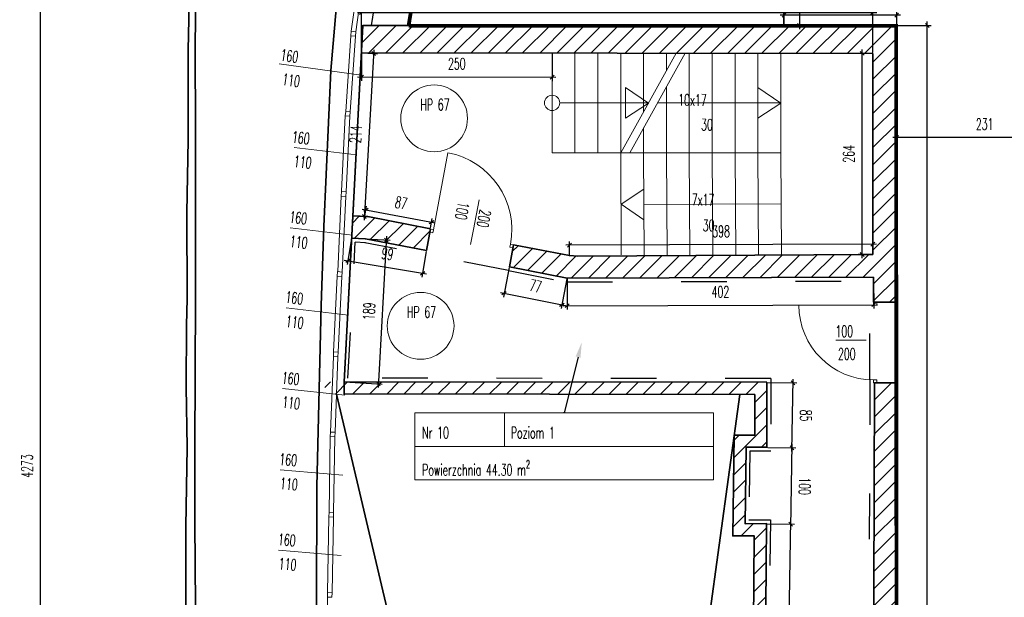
# Model space of a CAD drawing. Header units: millimetres. Extents: x 19887 to 192597, y -14203 to 39042.
# Tile 160 of 256: x 45331 to 48173, y -5162 to -3494. Entities that reach past the tile are written whole.
import ezdxf
from ezdxf import colors
from ezdxf.entities.mleader import LeaderData, LeaderLine
from ezdxf.math import Vec2, Vec3

# ---------------------------------------------------------------- set-up
doc = ezdxf.new("R2010")
doc.units = ezdxf.units.MM
doc.linetypes.add('ACAD_ISO03W100', pattern=[30, 12, -18])
doc.linetypes.add('DASHED2', pattern=[9.525, 6.35, -3.175])
doc.layers.get('Defpoints').update_dxf_attribs({"color": 4})
for name, color, linetype in [('A_DBA-RAMKI', 6, 'Continuous'), ('Opis', 252, 'Continuous'), ('Sufit podwieszany', 252, 'Continuous'), ('Wymiarowanie', 3, 'Continuous'), ('Wypełnienie', 252, 'Continuous')]:
    doc.layers.add(name, color=color, linetype=linetype)
for name, color, linetype, lineweight in [('Basen_rzut_poziom_1_obrys', 252, 'Continuous', 35), ('Drzwi', 2, 'Continuous', 5), ('Kolobrzeg_rzut_hala_poziom_1', 252, 'Continuous', 35), ('Okna', 252, 'Continuous', 5), ('Schody', 252, 'Continuous', 5), ('Tabela', 1, 'Continuous', 0)]:
    doc.layers.add(name, color=color, linetype=linetype, lineweight=lineweight)
doc.styles.add('ROMANS', font='romans.shx', dxfattribs={"width": 0.6})
doc.styles.get("Standard").update_dxf_attribs({"font": 'arial.ttf'})
doc.dimstyles.new('000001FB70622F18', dxfattribs={"dimtxt": 20, "dimasz": 5, "dimexe": 5, "dimexo": 1, "dimgap": 20, "dimtad": 1, "dimtoh": 1, "dimdec": 0, "dimtxsty": 'Standard', "dimblk": 'OBLIQUE', "dimcen": 0, "dimdle": 5, "dimclrd": 252, "dimclre": 252, "dimclrt": 252, "dimadec": 0, "dimazin": 0, "dimtfac": 1, "dimtdec": 0, "dimtmove": 0, "dimatfit": 3, "dimldrblk": 'OBLIQUE', "dimfxl": 150, "dimfxlon": 1, "dimlwd": 25, "dimlwe": 25, "dimarcsym": 1})
pattern_1 = [(45, (-767.658, -5165.027), (-11.22532, 11.22532), [])]

# ---------------------------------------------------------------- blocks, each defined once
blk = doc.blocks.new('_Oblique')
at = {"color": 0, "linetype": 'ByBlock', "lineweight": -2}
blk.add_line((-0.5, -0.5), (0.5, 0.5), dxfattribs=at)
blk = doc.blocks.new('*D645')
at = {"layer": 'Defpoints', "color": 0}
for p in [(-189.6, -2122.3), (41.2, -2173.8), (-189.6, -2338.4)]:
    blk.add_point(p, dxfattribs=at)
at = {"layer": 'Wymiarowanie', "color": 252, "linetype": 'Continuous', "lineweight": 25}
for p, q in [((-189.6, -2272.3), (-189.6, -2117.3)), ((41.2, -2172.8), (41.2, -2117.3)), ((46.2, -2122.3), (-194.6, -2122.3))]:
    blk.add_line(p, q, dxfattribs=at)
at = {"layer": 'Wymiarowanie', "color": 252, "linetype": 'ByBlock', "lineweight": 25, "xscale": 5, "yscale": 5, "zscale": 5, "rotation": 180}
blk.add_blockref('_Oblique', (-189.6, -2122.3), dxfattribs=at)
at = {"layer": 'Wymiarowanie', "color": 252, "linetype": 'ByBlock', "lineweight": 25, "xscale": 5, "yscale": 5, "zscale": 5}
blk.add_blockref('_Oblique', (41.2, -2122.3), dxfattribs=at)
at = {"layer": 'Wymiarowanie', "color": 252, "insert": (-74.2, -2104.8), "char_height": 15, "attachment_point": 5, "style": 'ROMANS'}
blk.add_mtext('231', dxfattribs=at)
blk = doc.blocks.new('*D757')
at = {"layer": 'Defpoints', "color": 0}
for p in [(-360.4, -2629.1), (-328.6, -2629.7), (-363.9, -3067.5)]:
    blk.add_point(p, dxfattribs=at)
at = {"layer": 'Wymiarowanie', "color": 252, "linetype": 'Continuous', "lineweight": 25}
for p, q in [((-359.4, -2629.2), (-323.6, -2629.7)), ((-335.8, -3073), (-328.5, -2624.7)), ((-362.9, -3067.5), (-330.7, -3068.1))]:
    blk.add_line(p, q, dxfattribs=at)
at = {"layer": 'Wymiarowanie', "color": 252, "linetype": 'ByBlock', "lineweight": 25, "xscale": 5, "yscale": 5, "zscale": 5}
for p, rotation in [((-328.6, -2629.7), 89.07739313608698), ((-335.7, -3068), 269.077393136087)]:
    blk.add_blockref('_Oblique', p, dxfattribs=dict(at, rotation=rotation))
at = {"layer": 'Wymiarowanie', "color": 252, "insert": (-314.7, -2849.1), "char_height": 15, "attachment_point": 5, "rotation": 269.0774, "style": 'ROMANS'}
blk.add_mtext('438', dxfattribs=at)
blk = doc.blocks.new('*D759')
at = {"layer": 'Defpoints', "color": 0}
for p in [(-359.8, -2529), (-327, -2529.6), (-360.4, -2629.1)]:
    blk.add_point(p, dxfattribs=at)
at = {"layer": 'Wymiarowanie', "color": 252, "linetype": 'Continuous', "lineweight": 25}
for p, q in [((-358.8, -2529.1), (-322, -2529.7)), ((-328.7, -2634.6), (-326.9, -2524.6)), ((-359.4, -2629.2), (-323.6, -2629.7))]:
    blk.add_line(p, q, dxfattribs=at)
at = {"layer": 'Wymiarowanie', "color": 252, "linetype": 'ByBlock', "lineweight": 25, "xscale": 5, "yscale": 5, "zscale": 5}
for p, rotation in [((-327, -2529.6), 89.077393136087), ((-328.6, -2629.7), 269.077393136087)]:
    blk.add_blockref('_Oblique', p, dxfattribs=dict(at, rotation=rotation))
at = {"layer": 'Wymiarowanie', "color": 252, "insert": (-310.3, -2579.9), "char_height": 15, "attachment_point": 5, "rotation": 269.0774, "style": 'ROMANS'}
blk.add_mtext('100', dxfattribs=at)
blk = doc.blocks.new('*D760')
at = {"layer": 'Defpoints', "color": 0}
for p in [(-359.8, -2443.8), (-325.6, -2444.4), (-359.8, -2529)]:
    blk.add_point(p, dxfattribs=at)
at = {"layer": 'Wymiarowanie', "color": 252, "linetype": 'Continuous', "lineweight": 25}
for p, q in [((-327.1, -2534.6), (-325.6, -2439.4)), ((-358.8, -2443.8), (-320.6, -2444.4)), ((-358.8, -2529.1), (-322, -2529.7))]:
    blk.add_line(p, q, dxfattribs=at)
at = {"layer": 'Wymiarowanie', "color": 252, "linetype": 'ByBlock', "lineweight": 25, "xscale": 5, "yscale": 5, "zscale": 5}
for p, rotation in [((-325.6, -2444.4), 89.07739313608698), ((-327, -2529.6), 269.077393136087)]:
    blk.add_blockref('_Oblique', p, dxfattribs=dict(at, rotation=rotation))
at = {"layer": 'Wymiarowanie', "color": 252, "insert": (-308.8, -2487.3), "char_height": 15, "attachment_point": 5, "rotation": 269.0774, "style": 'ROMANS'}
blk.add_mtext('85', dxfattribs=at)
blk = doc.blocks.new('*D763')
at = {"layer": 'Defpoints', "color": 0}
for p in [(-904.7, -2254.5), (-915.1, -2443.2), (-869.7, -2445.7)]:
    blk.add_point(p, dxfattribs=at)
at = {"layer": 'Wymiarowanie', "color": 252, "linetype": 'Continuous', "lineweight": 25}
for p, q in [((-903.7, -2254.6), (-854.3, -2257.3)), ((-859, -2252.1), (-870, -2450.7)), ((-914.1, -2443.2), (-864.7, -2446))]:
    blk.add_line(p, q, dxfattribs=at)
at = {"layer": 'Wymiarowanie', "color": 252, "linetype": 'ByBlock', "lineweight": 25, "xscale": 5, "yscale": 5, "zscale": 5}
for p, rotation in [((-859.3, -2257), 86.83890435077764), ((-869.7, -2445.7), 266.8389043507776)]:
    blk.add_blockref('_Oblique', p, dxfattribs=dict(at, rotation=rotation))
at = {"layer": 'Wymiarowanie', "color": 252, "insert": (-881.9, -2350.4), "char_height": 15, "attachment_point": 5, "rotation": 86.8389, "style": 'ROMANS'}
blk.add_mtext('189', dxfattribs=at)
blk = doc.blocks.new('*D761')
at = {"layer": 'Defpoints', "color": 0}
for p in [(-904.7, -2254.5), (-806.6, -2270.8), (-811.6, -2300.5)]:
    blk.add_point(p, dxfattribs=at)
at = {"layer": 'Wymiarowanie', "color": 252, "linetype": 'Continuous', "lineweight": 25}
for p, q in [((-904.8, -2255.5), (-910.4, -2289.2)), ((-806.8, -2271.8), (-812.4, -2305.5)), ((-914.5, -2283.4), (-806.6, -2301.4))]:
    blk.add_line(p, q, dxfattribs=at)
at = {"layer": 'Wymiarowanie', "color": 252, "linetype": 'ByBlock', "lineweight": 25, "xscale": 5, "yscale": 5, "zscale": 5}
for p, rotation in [((-909.6, -2284.2), 170.5601139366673), ((-811.6, -2300.5), 350.5601139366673)]:
    blk.add_blockref('_Oblique', p, dxfattribs=dict(at, rotation=rotation))
at = {"layer": 'Wymiarowanie', "color": 252, "insert": (-857.7, -2275.1), "char_height": 15, "attachment_point": 5, "rotation": 350.5601, "style": 'ROMANS'}
blk.add_mtext('99', dxfattribs=at)
blk = doc.blocks.new('*D740')
at = {"layer": 'Defpoints', "color": 0}
for p in [(-697.7, -2292), (-622.1, -2307), (-629, -2342)]:
    blk.add_point(p, dxfattribs=at)
at = {"layer": 'Wymiarowanie', "color": 252, "linetype": 'Continuous', "lineweight": 25}
for p, q in [((-697.9, -2293), (-705.6, -2331.9)), ((-622.3, -2308), (-630, -2346.9)), ((-709.6, -2326), (-624.1, -2342.9))]:
    blk.add_line(p, q, dxfattribs=at)
at = {"layer": 'Wymiarowanie', "color": 252, "linetype": 'ByBlock', "lineweight": 25, "xscale": 5, "yscale": 5, "zscale": 5}
for p, rotation in [((-704.7, -2327), 168.7785241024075), ((-629, -2342), 348.7785241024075)]:
    blk.add_blockref('_Oblique', p, dxfattribs=dict(at, rotation=rotation))
at = {"layer": 'Wymiarowanie', "color": 252, "insert": (-663.4, -2317.3), "char_height": 15, "attachment_point": 5, "rotation": 348.7785, "style": 'ROMANS'}
blk.add_mtext('77', dxfattribs=at)
blk = doc.blocks.new('*D741')
at = {"layer": 'Defpoints', "color": 0}
for p in [(-622.1, -2307), (-219.9, -2305.7), (-219.8, -2341.8)]:
    blk.add_point(p, dxfattribs=at)
at = {"layer": 'Wymiarowanie', "color": 252, "linetype": 'Continuous', "lineweight": 25}
for p, q in [((-622.1, -2308), (-622, -2348.1)), ((-219.9, -2306.7), (-219.8, -2346.8)), ((-627, -2343.2), (-214.8, -2341.8))]:
    blk.add_line(p, q, dxfattribs=at)
at = {"layer": 'Wymiarowanie', "color": 252, "linetype": 'ByBlock', "lineweight": 25, "xscale": 5, "yscale": 5, "zscale": 5}
for p, rotation in [((-622, -2343.1), 180.1951234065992), ((-219.8, -2341.8), 0.1951234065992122)]:
    blk.add_blockref('_Oblique', p, dxfattribs=dict(at, rotation=rotation))
at = {"layer": 'Wymiarowanie', "color": 252, "insert": (-420.9, -2325), "char_height": 15, "attachment_point": 5, "rotation": 0.1951, "style": 'ROMANS'}
blk.add_mtext('402', dxfattribs=at)
blk = doc.blocks.new('*D762')
at = {"layer": 'Defpoints', "color": 0}
for p in [(-618.9, -2263.8), (-618.9, -2277.3), (-220.9, -2275.9)]:
    blk.add_point(p, dxfattribs=at)
at = {"layer": 'Wymiarowanie', "color": 252, "linetype": 'Continuous', "lineweight": 25}
for p, q in [((-618.9, -2276.3), (-619, -2258.8)), ((-220.9, -2274.9), (-221, -2257.3)), ((-216, -2262.3), (-623.9, -2263.8))]:
    blk.add_line(p, q, dxfattribs=at)
at = {"layer": 'Wymiarowanie', "color": 252, "linetype": 'ByBlock', "lineweight": 25, "xscale": 5, "yscale": 5, "zscale": 5}
for p, rotation in [((-221, -2262.3), 0.2088548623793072), ((-618.9, -2263.8), 180.2088548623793)]:
    blk.add_blockref('_Oblique', p, dxfattribs=dict(at, rotation=rotation))
at = {"layer": 'Wymiarowanie', "color": 252, "insert": (-420, -2245.6), "char_height": 15, "attachment_point": 5, "rotation": 0.2089, "style": 'ROMANS'}
blk.add_mtext('398', dxfattribs=at)
blk = doc.blocks.new('*D767')
at = {"layer": 'Defpoints', "color": 0}
for p in [(-235, -2012), (-220.9, -2012), (-220.9, -2275.9)]:
    blk.add_point(p, dxfattribs=at)
at = {"layer": 'Wymiarowanie', "color": 252, "linetype": 'Continuous', "lineweight": 25}
for p, q in [((-221.9, -2012), (-240, -2012)), ((-235, -2280.9), (-235, -2007)), ((-221.9, -2275.9), (-240, -2275.9))]:
    blk.add_line(p, q, dxfattribs=at)
at = {"layer": 'Wymiarowanie', "color": 252, "linetype": 'ByBlock', "lineweight": 25, "xscale": 5, "yscale": 5, "zscale": 5}
for p, rotation in [((-235, -2012), 90), ((-235, -2275.9), 270)]:
    blk.add_blockref('_Oblique', p, dxfattribs=dict(at, rotation=rotation))
at = {"layer": 'Wymiarowanie', "color": 252, "insert": (-252.5, -2143.9), "char_height": 15, "attachment_point": 5, "rotation": 90, "style": 'ROMANS'}
blk.add_mtext('264', dxfattribs=at)
blk = doc.blocks.new('*D764')
at = {"layer": 'Defpoints', "color": 0}
for p in [(-891.8, -2011.3), (-641.7, -2011.6), (-641.7, -2043.3)]:
    blk.add_point(p, dxfattribs=at)
at = {"layer": 'Wymiarowanie', "color": 252, "linetype": 'Continuous', "lineweight": 25}
for p, q in [((-891.8, -2012.3), (-891.8, -2048)), ((-641.7, -2012.6), (-641.7, -2048.3)), ((-896.8, -2043), (-636.7, -2043.3))]:
    blk.add_line(p, q, dxfattribs=at)
at = {"layer": 'Wymiarowanie', "color": 252, "linetype": 'ByBlock', "lineweight": 25, "xscale": 5, "yscale": 5, "zscale": 5}
for p, rotation in [((-891.8, -2043), 179.9330734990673), ((-641.7, -2043.3), 359.9330734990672)]:
    blk.add_blockref('_Oblique', p, dxfattribs=dict(at, rotation=rotation))
at = {"layer": 'Wymiarowanie', "color": 252, "insert": (-766.7, -2025.7), "char_height": 15, "attachment_point": 5, "rotation": 359.9331, "style": 'ROMANS'}
blk.add_mtext('250', dxfattribs=at)
blk = doc.blocks.new('*D770')
at = {"layer": 'Defpoints', "color": 0}
for p in [(-890.9, -2011.3), (-903.1, -2225.3), (-888, -2226.1)]:
    blk.add_point(p, dxfattribs=at)
at = {"layer": 'Wymiarowanie', "color": 252, "linetype": 'Continuous', "lineweight": 25}
for p, q in [((-889.9, -2011.4), (-870.8, -2012.5)), ((-875.5, -2007.2), (-888.3, -2231.1)), ((-902.1, -2225.3), (-883, -2226.4))]:
    blk.add_line(p, q, dxfattribs=at)
at = {"layer": 'Wymiarowanie', "color": 252, "linetype": 'ByBlock', "lineweight": 25, "xscale": 5, "yscale": 5, "zscale": 5}
for p, rotation in [((-875.8, -2012.2), 86.73520550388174), ((-888, -2226.1), 266.7352055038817)]:
    blk.add_blockref('_Oblique', p, dxfattribs=dict(at, rotation=rotation))
at = {"layer": 'Wymiarowanie', "color": 252, "insert": (-899.4, -2118.2), "char_height": 15, "attachment_point": 5, "rotation": 86.7352, "style": 'ROMANS'}
blk.add_mtext('214', dxfattribs=at)
blk = doc.blocks.new('*D768')
at = {"layer": 'Defpoints', "color": 0}
for p in [(-887.6, -2226.1), (-800, -2233.4), (-801.6, -2242.1)]:
    blk.add_point(p, dxfattribs=at)
at = {"layer": 'Wymiarowanie', "color": 252, "linetype": 'Continuous', "lineweight": 25}
for p, q in [((-891, -2216.6), (-795.1, -2234.3)), ((-887.5, -2225.1), (-885.1, -2212.6)), ((-801.4, -2241.1), (-799.1, -2228.5))]:
    blk.add_line(p, q, dxfattribs=at)
at = {"layer": 'Wymiarowanie', "color": 252, "linetype": 'ByBlock', "lineweight": 25, "xscale": 5, "yscale": 5, "zscale": 5}
for p, rotation in [((-886, -2217.5), 169.5119640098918), ((-800, -2233.4), 349.5119640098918)]:
    blk.add_blockref('_Oblique', p, dxfattribs=dict(at, rotation=rotation))
at = {"layer": 'Wymiarowanie', "color": 252, "insert": (-839.8, -2208.2), "char_height": 15, "attachment_point": 5, "rotation": 349.512, "style": 'ROMANS'}
blk.add_mtext('87', dxfattribs=at)
blk = doc.blocks.new('*D772')
at = {"layer": 'Defpoints', "color": 0}
for p in [(-337.6, -1961.9), (-337.6, -1975.4), (-189.6, -1975.4)]:
    blk.add_point(p, dxfattribs=at)
at = {"layer": 'Wymiarowanie', "color": 252, "linetype": 'Continuous', "lineweight": 25}
for p, q in [((-184.6, -1961.9), (-342.6, -1961.9)), ((-337.6, -1974.4), (-337.6, -1956.9)), ((-189.6, -1974.4), (-189.6, -1956.9))]:
    blk.add_line(p, q, dxfattribs=at)
at = {"layer": 'Wymiarowanie', "color": 252, "linetype": 'ByBlock', "lineweight": 25, "xscale": 5, "yscale": 5, "zscale": 5, "rotation": 180}
blk.add_blockref('_Oblique', (-337.6, -1961.9), dxfattribs=at)
at = {"layer": 'Wymiarowanie', "color": 252, "linetype": 'ByBlock', "lineweight": 25, "xscale": 5, "yscale": 5, "zscale": 5}
blk.add_blockref('_Oblique', (-189.6, -1961.9), dxfattribs=at)
at = {"layer": 'Wymiarowanie', "color": 252, "insert": (-263.6, -1944.4), "char_height": 15, "attachment_point": 5, "style": 'ROMANS'}
blk.add_mtext('148', dxfattribs=at)
blk = doc.blocks.new('*D769')
at = {"layer": 'Defpoints', "color": 0}
for p in [(-336.9, -1672.3), (-336.9, -1975.4), (-317.3, -1975.4)]:
    blk.add_point(p, dxfattribs=at)
at = {"layer": 'Wymiarowanie', "color": 252, "linetype": 'Continuous', "lineweight": 25}
for p, q in [((-335.9, -1672.3), (-312.3, -1672.3)), ((-317.3, -1667.3), (-317.3, -1980.4)), ((-335.9, -1975.4), (-312.3, -1975.4))]:
    blk.add_line(p, q, dxfattribs=at)
at = {"layer": 'Wymiarowanie', "color": 252, "linetype": 'ByBlock', "lineweight": 25, "xscale": 5, "yscale": 5, "zscale": 5}
for p, rotation in [((-317.3, -1672.3), 90), ((-317.3, -1975.4), 270)]:
    blk.add_blockref('_Oblique', p, dxfattribs=dict(at, rotation=rotation))
at = {"layer": 'Wymiarowanie', "color": 252, "insert": (-334.8, -1823.8), "char_height": 15, "attachment_point": 5, "rotation": 90, "style": 'ROMANS'}
blk.add_mtext('303', dxfattribs=at)
blk = doc.blocks.new('*D778')
at = {"layer": 'Defpoints', "color": 0}
for p in [(-1313, -417.2), (-336.9, -417.2), (-706.6, -4690.1)]:
    blk.add_point(p, dxfattribs=at)
at = {"layer": 'Wymiarowanie', "color": 252, "linetype": 'Continuous', "lineweight": 25}
for p, q in [((-1313, -4695.1), (-1313, -412.2)), ((-1163, -417.2), (-1318, -417.2)), ((-1163, -4690.1), (-1318, -4690.1))]:
    blk.add_line(p, q, dxfattribs=at)
at = {"layer": 'Wymiarowanie', "color": 252, "linetype": 'ByBlock', "lineweight": 25, "xscale": 5, "yscale": 5, "zscale": 5}
for p, rotation in [((-1313, -417.2), 90.00000000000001), ((-1313, -4690.1), 270)]:
    blk.add_blockref('_Oblique', p, dxfattribs=dict(at, rotation=rotation))
at = {"layer": 'Wymiarowanie', "color": 252, "insert": (-1330.5, -2553.6), "char_height": 15, "attachment_point": 5, "rotation": 90, "style": 'ROMANS'}
blk.add_mtext('4273', dxfattribs=at)
blk = doc.blocks.new('*D1013')
at = {"layer": 'Defpoints', "color": 0}
for p in [(-189.6, -1975.4), (-149.5, -1975.4), (-188.6, -3790.9)]:
    blk.add_point(p, dxfattribs=at)
at = {"layer": 'Wymiarowanie', "color": 252, "linetype": 'Continuous', "lineweight": 25}
for p, q in [((-188.6, -1975.4), (-144.5, -1975.4)), ((-149.5, -3795.9), (-149.5, -1970.4)), ((-187.6, -3790.9), (-144.5, -3790.9))]:
    blk.add_line(p, q, dxfattribs=at)
at = {"layer": 'Wymiarowanie', "color": 252, "linetype": 'ByBlock', "lineweight": 25, "xscale": 5, "yscale": 5, "zscale": 5}
for p, rotation in [((-149.5, -1975.4), 90.00000000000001), ((-149.5, -3790.9), 270)]:
    blk.add_blockref('_Oblique', p, dxfattribs=dict(at, rotation=rotation))
at = {"layer": 'Wymiarowanie', "color": 252, "insert": (-167, -2883.1), "char_height": 15, "attachment_point": 5, "rotation": 90, "style": 'ROMANS'}
blk.add_mtext('1815', dxfattribs=at)
blk = doc.blocks.new('*D1018')
at = {"layer": 'Defpoints', "color": 0}
for p in [(-220.9, -1958.4), (-891.8, -2011.3), (-220.9, -2012)]:
    blk.add_point(p, dxfattribs=at)
at = {"layer": 'Wymiarowanie', "color": 252, "linetype": 'Continuous', "lineweight": 25}
for p, q in [((-896.8, -1958.4), (-215.9, -1958.4)), ((-891.8, -2010.3), (-891.8, -1953.4)), ((-220.9, -2011), (-220.9, -1953.4))]:
    blk.add_line(p, q, dxfattribs=at)
at = {"layer": 'Wymiarowanie', "color": 252, "linetype": 'ByBlock', "lineweight": 25, "xscale": 5, "yscale": 5, "zscale": 5, "rotation": 180}
blk.add_blockref('_Oblique', (-891.8, -1958.4), dxfattribs=at)
at = {"layer": 'Wymiarowanie', "color": 252, "linetype": 'ByBlock', "lineweight": 25, "xscale": 5, "yscale": 5, "zscale": 5}
blk.add_blockref('_Oblique', (-220.9, -1958.4), dxfattribs=at)
at = {"layer": 'Wymiarowanie', "color": 252, "insert": (-556.3, -1940.9), "char_height": 15, "attachment_point": 5, "style": 'ROMANS'}
blk.add_mtext('671', dxfattribs=at)
blk = doc.blocks.new('A$C13c2e902')
at = {"layer": 'Kolobrzeg_rzut_hala_poziom_1'}
blk.add_line((99, 165, 0), (99, 5, 0), dxfattribs=at)
at = {"layer": 'Kolobrzeg_rzut_hala_poziom_1', "elevation": 0}
for points in [[(5648, 159), (99, 165), (348, 4843)], [(5488, -1), (99, 5), (99, 5)]]:
    blk.add_lwpolyline(points, dxfattribs=at)
blk = doc.blocks.new('G$CF5E15B28')
at = {"layer": 'Wypełnienie'}
h = blk.add_hatch(dxfattribs=at)
h.set_pattern_fill('ANSI31', color=253, scale=5, angle=90)
h.set_pattern_definition(pattern_1)
h.paths.add_polyline_path([(-189.6, -1975.4), (-889.9, -1975.4), (-891.8, -2011.3), (-220.9, -2012), (-220.9, -2275.9), (-607.9, -2278), (-618.9, -2277.3), (-692.3, -2263.3), (-697.7, -2292), (-622.1, -2307), (-219.9, -2305.6), (-219.9, -2338.4), (-189.6, -2338.4)])
h.paths.add_polyline_path([(-801.1, -2242.1), (-883.6, -2226.3), (-903.2, -2225.3), (-904.7, -2254.5), (-886.4, -2255.6), (-806.6, -2270.8)])
h = blk.add_hatch(dxfattribs=at)
h.set_pattern_fill('ANSI31', color=253, scale=5, angle=90)
h.set_pattern_definition(pattern_1)
h.paths.add_polyline_path([(-391.3, -3066.9), (-363.9, -3067.5), (-360.4, -2629.1), (-388.6, -2629.2), (-387.2, -2529), (-360, -2529), (-359.8, -2443.8), (-939.8, -2443.1), (-939.9, -2459.2), (-375.8, -2459.5), (-375.8, -2513), (-403, -2513), (-404.8, -2645.3), (-376.6, -2645.2), (-379.8, -3051.2), (-407.1, -3050.6), (-408.9, -3183.8), (-381.5, -3183.8), (-382.7, -3317.1), (-412.6, -3316.2), (-413.3, -3383), (-397.3, -3383.2), (-396.8, -3332.7), (-366.8, -3333.6), (-365.3, -3167.8), (-392.6, -3167.8)])
h = blk.add_hatch(dxfattribs=at)
h.set_pattern_fill('ANSI31', color=253, scale=5, angle=90)
h.set_pattern_definition([(45, (-31599.654, -23084.227), (-11.22532, 11.22532), [])])
h.paths.add_polyline_path([(-218.9, -2444.5), (-225.5, -4520.9), (-192.6, -4522.4), (-189.6, -3819.9), (80.7, -3819.9), (80.7, -3790.8), (-188.6, -3790.9), (-188.6, -2444.5)])
at = {"layer": 'Basen_rzut_poziom_1_obrys', "color": 253}
for p, q in [((-400.4, -4674.2, 0), (-924.7, -2459.4, 0)), ((-696.3, -4652.1, 0), (-395.6, -2459.5, 0))]:
    blk.add_line(p, q, dxfattribs=at)
at = {"layer": 'Basen_rzut_poziom_1_obrys', "color": 253, "lineweight": -3, "elevation": 0}
blk.add_lwpolyline([(-305.4, -436.4), (-361.3, -517.5), (-417.7, -606.7), (-470.9, -697.3), (-516, -791.5), (-562.7, -886), (-606.2, -980.9), (-646.7, -1077.6), (-684.3, -1175.3), (-720.6, -1273.7), (-756.8, -1375.2), (-784.8, -1477.3), (-810, -1580.3), (-829.7, -1678), (-847.6, -1781), (-864.5, -1885), (-879.3, -1975.4)], dxfattribs=at)
at = {"layer": 'Basen_rzut_poziom_1_obrys', "color": 253, "elevation": 0}
for points in [[(-351.1, -1959), (-351.1, -1959), (-351.1, -1686.3), (-444.7, -1686.4), (-444.7, -1676.7), (-441.7, -1676.7), (-441.7, -1672.9), (-336.9, -1672.3), (-337.6, -1975.4), (-189.6, -1975.4)], [(-1098.4, -3664.3), (-1114.2, -3517.9), (-1121.1, -3458.5), (-1120.9, -3320.8), (-1121.4, -3189.6), (-1121.9, -3055.8), (-1121.6, -2965.8), (-1121, -2895.8), (-1122.3, -2793.4), (-1122.1, -2632.8), (-1120.6, -2529.3), (-1121.8, -2449.6), (-1121.2, -2369), (-1120.4, -2333.5), (-1120.8, -2221.3), (-1119.3, -2125.6), (-1119.3, -2007.7), (-1117.1, -1905.7)], [(-941, -2239), (-931.8, -2034.6), (-924.9, -1953.5), (-892.3, -1747.2)], [(-1106.1, -3459.8), (-1106.6, -3323), (-1106.6, -3209), (-1106.6, -3040), (-1105.6, -2893.7), (-1109.6, -2737), (-1110.5, -2627.7), (-1110.5, -2529.4), (-1110, -2432.4), (-1109.6, -2330.7), (-1109.6, -2227.4), (-1109.7, -2156.2), (-1109.7, -2090.2), (-1109.9, -2027.3), (-1109.5, -1941.1), (-1108.6, -1913.2), (-1105.8, -1892.4), (-1102.1, -1871.4)], [(-821, -1930.8), (-829.2, -1975.4)], [(-914.7, -2442.9), (-889.9, -1975.4)], [(-337.6, -1975.4), (-889.9, -1975.4)], [(-219.9, -2338.4), (-189.6, -2338.4), (-189.6, -2338.4), (-189.6, -1975.4)], [(-891.8, -2011.3), (-891.8, -2011.3), (-220.9, -2012)], [(-220.9, -2275.9), (-220.9, -2012)], [(-883.6, -2226.3), (-903.1, -2225.3)], [(-801.2, -2242.1), (-883.6, -2226.3)], [(-706.6, -4690.1), (-825.2, -4282.3), (-869.4, -4118.4), (-895, -3986.9), (-914.3, -3873.6), (-939.7, -3645.2), (-947.6, -3496.5), (-949.4, -3386.6), (-950.2, -3213.9), (-951.2, -2889.3), (-950.3, -2580.4), (-944.5, -2342.8), (-941, -2239), (-941, -2239)], [(-806.6, -2270.8), (-801.2, -2242.1)], [(-886.7, -2255.5), (-904.7, -2254.5)], [(-806.6, -2270.8), (-886.4, -2255.6)], [(-697.7, -2292), (-692.3, -2263.3)], [(-220.9, -2275.9), (-607.9, -2278), (-618.9, -2277.3), (-692.3, -2263.3)], [(-697.7, -2292), (-622.1, -2307), (-219.9, -2305.7)], [(-224.9, -2305.7), (-224.9, -2305.6)], [(-219.9, -2338.4), (-219.9, -2305.6)], [(-219.9, -2310.7), (-219.9, -2310.7)], [(-359.8, -2443.8), (-359.8, -2529), (-387.2, -2529), (-388.6, -2629.2), (-360.4, -2629.1), (-363.9, -3067.5), (-391.3, -3066.9), (-392.6, -3167.8), (-365.3, -3167.8), (-366.8, -3333.6), (-396.8, -3332.7), (-397.8, -3433.7), (-368, -3433.4), (-374.3, -3865.4), (-402, -3864.7), (-403.4, -3966), (-374.8, -3966), (-380.3, -4356.4), (-408.3, -4356), (-409.3, -4456.7), (-381.8, -4456.7), (-384.6, -4630.4)], [(289.9, -3790.8), (-188.6, -3790.9), (-188.6, -2444.5), (-218.9, -2444.5), (-225.5, -4520.9)], [(-375.8, -2459.5), (-375.8, -2513), (-403, -2513), (-404.8, -2645.3), (-376.6, -2645.2), (-379.8, -3051.2), (-407.1, -3050.6), (-408.9, -3183.8), (-381.5, -3183.8), (-382.7, -3317.1), (-412.6, -3316.2), (-413.9, -3449.9), (-384.3, -3449.6), (-390, -3849), (-417.7, -3848.3), (-419.6, -3982), (-391, -3982), (-396.1, -4340.2), (-424.1, -4339.8), (-425.4, -4472.6), (-398, -4472.7), (-400.4, -4674.2)]]:
    blk.add_lwpolyline(points, dxfattribs=at)
at = {"layer": 'Drzwi', "color": 253, "elevation": 0}
for points in [[(-797.4, -2243.6), (-778.4, -2142.4)], [(-745, -2243.2), (-737.4, -2204)], [(-745, -2243.2), (-748.7, -2262.9)], [(-318, -2342.4), (-219.9, -2342.4)], [(-229.7, -2388.4), (-269.7, -2388.4)]]:
    blk.add_lwpolyline(points, dxfattribs=at)
for points in [[(-801.4, -2242.8), (-797.4, -2243.6), (-798.2, -2247.5), (-802.1, -2246.7)], [(-696.3, -2262.6), (-692.3, -2263.3), (-693.1, -2267.2), (-697, -2266.5)], [(-219.9, -2338.4), (-215.9, -2338.4), (-215.9, -2342.4), (-219.9, -2342.4)], [(-219.9, -2440.5), (-215.9, -2440.5), (-215.9, -2444.5), (-219.9, -2444.5)]]:
    blk.add_lwpolyline(points, close=True, dxfattribs=at)
at = {"layer": 'Drzwi', "color": 253}
for centre, radius, start, end in [((-797.4, -2243.6, 0), 102.9, 349.3601, 79.3601), ((-219.9, -2342.4, 0), 98.1, 180, 270)]:
    blk.add_arc(centre, radius, start, end, dxfattribs=at)
at = {"layer": 'Okna', "color": 253, "elevation": 0}
for points in [[(-905.2, -1983), (-891.5, -1884.3)], [(-899.2, -1983.7), (-885.6, -1885.3)], [(-912.4, -2088.1), (-905.8, -1989)], [(-906.5, -2088.7), (-899.8, -1989.6)], [(-999.6, -2025.7), (-892, -2040.4)], [(-917.8, -2193), (-913, -2094)], [(-911.8, -2193.8), (-907.1, -2094.6)], [(-980.2, -2135.6), (-898.3, -2145.2)], [(-923, -2298.2), (-918.3, -2199.3)], [(-917.1, -2299), (-912.3, -2199.8)], [(-985.5, -2240.8), (-903.5, -2250.4)], [(-928.3, -2403.8), (-923.6, -2304.4)], [(-922.4, -2404.1), (-917.6, -2304.9)], [(-990.7, -2345.9), (-908.8, -2355.5)], [(-932.5, -2509), (-928.7, -2409.8)], [(-926.5, -2509.3), (-922.7, -2410.1)], [(-995.5, -2451.8), (-913.5, -2460.6)], [(-934.4, -2614), (-932.8, -2515)], [(-928.4, -2614.5), (-926.9, -2515.3)], [(-998.6, -2558.6), (-916.4, -2565.5)], [(-936.2, -2719.5), (-934.7, -2620.2)], [(-930.2, -2719.8), (-928.7, -2620.5)], [(-1000.5, -2663.9), (-918.3, -2670.8)], [(-937.1, -2824.5), (-936.5, -2725.5)]]:
    blk.add_lwpolyline(points, dxfattribs=at)
at = {"layer": 'Okna', "color": 253, "extrusion": (1.81926e-07, 2.42233e-08, 1), "elevation": 0}
for points in [[(-905.2, -1983), (-899.2, -1983.7), (-899.8, -1989.6), (-905.8, -1989)], [(-912.4, -2088.1), (-906.5, -2088.7), (-907.1, -2094.6), (-913, -2094)]]:
    blk.add_lwpolyline(points, close=True, dxfattribs=at)
at = {"layer": 'Okna', "color": 253, "extrusion": (1.81438e-07, 2.76386e-08, 1), "elevation": 0}
for points in [[(-917.8, -2193.3), (-911.8, -2193.8), (-912.3, -2199.8), (-918.3, -2199.3)], [(-923.1, -2298.4), (-917.1, -2299), (-917.6, -2304.9), (-923.6, -2304.4)]]:
    blk.add_lwpolyline(points, close=True, dxfattribs=at)
at = {"layer": 'Okna', "color": 253, "extrusion": (1.80447e-07, 3.35043e-08, 1), "elevation": 0}
for points in [[(-928.3, -2403.8), (-922.4, -2404.1), (-922.7, -2410.1), (-928.7, -2409.8)], [(-932.5, -2509), (-926.5, -2509.3), (-926.9, -2515.3), (-932.8, -2515)], [(-934.4, -2614.2), (-928.4, -2614.5), (-928.7, -2620.5), (-934.7, -2620.2)]]:
    blk.add_lwpolyline(points, close=True, dxfattribs=at)
at = {"layer": 'Okna', "color": 253, "extrusion": (1.80145e-07, 3.50945e-08, 1), "elevation": 0}
blk.add_lwpolyline([(-936.2, -2719.5), (-930.2, -2719.8), (-930.5, -2725.8), (-936.5, -2725.5)], close=True, dxfattribs=at)
at = {"layer": 'Okna', "color": 253}
for centre in [(-796.5, -2097.3, 0), (-814.2, -2369.6, 0)]:
    blk.add_circle(centre, 43.8, dxfattribs=at)
at = {"layer": 'Opis', "color": 253, "elevation": 0}
blk.add_lwpolyline([(-801.2, -2242.1), (-802, -2246.1)], dxfattribs=at)
at = {"layer": 'Schody', "color": 253}
for p, q in [((-551.7, -2142.4, 0), (-479, -2011.7, 0)), ((-539.8, -2142.4, 0), (-467, -2011.7, 0)), ((-551.7, -2142.4, 0), (-550.9, -2276.5, 0)), ((-521.7, -2142.9, 0), (-520.9, -2277, 0)), ((-491.7, -2142.4, 0), (-490.9, -2276.5, 0)), ((-461.7, -2142.4, 0), (-460.9, -2276.5, 0)), ((-431.7, -2142.4, 0), (-430.9, -2276.5, 0)), ((-401.7, -2142.4, 0), (-400.9, -2276.5, 0)), ((-371.7, -2142.4, 0), (-370.9, -2276.5, 0)), ((-341.7, -2142.4, 0), (-340.9, -2276.5, 0)), ((-521.3, -2210.3, 0), (-341.3, -2209.5, 0))]:
    blk.add_line(p, q, dxfattribs=at)
at = {"layer": 'Schody', "color": 253, "elevation": 0}
for points in [[(-641.7, -2011.6), (-641.7, -2142.4)], [(-611.7, -2011.6), (-611.7, -2142.4)], [(-581.7, -2011.6), (-581.7, -2142.4)], [(-551.7, -2011.7), (-551.7, -2142.4)], [(-521.7, -2011.7), (-521.7, -2088.5)], [(-491.7, -2011.7), (-491.7, -2034.6)], [(-461.7, -2011.8), (-461.7, -2142.4)], [(-431.7, -2011.8), (-431.7, -2142.4)], [(-401.7, -2011.8), (-401.7, -2142.4)], [(-371.7, -2011.9), (-371.7, -2142.4)], [(-341.7, -2011.9), (-341.7, -2142.4)], [(-545.3, -2077), (-545.3, -2057), (-515.3, -2077.2)], [(-491.7, -2056), (-491.7, -2142.4)], [(-371.7, -2077), (-371.7, -2057), (-341.7, -2077.2)], [(-631.7, -2077), (-515.3, -2077)], [(-545.3, -2077.2), (-545.3, -2097.2), (-515.3, -2077.2)], [(-503.4, -2077), (-341.7, -2077)], [(-371.7, -2077.2), (-371.7, -2097.2), (-341.7, -2077.2)], [(-521.7, -2109.9), (-521.7, -2142.4)], [(-341.7, -2142.4), (-641.7, -2142.4)], [(-521.3, -2210.1), (-521.3, -2190.1), (-551.3, -2210.1)], [(-521.3, -2210.3), (-521.3, -2230.3), (-551.3, -2210.1)]]:
    blk.add_lwpolyline(points, dxfattribs=at)
at = {"layer": 'Schody', "color": 253}
blk.add_circle((-641.7, -2077, 0), 10, dxfattribs=at)
at = {"layer": 'Sufit podwieszany', "color": 253, "linetype": 'ACAD_ISO03W100', "ltscale": 5, "elevation": 0}
for points in [[(-354.8, -2438.8), (-909.5, -2438.2), (-900, -2259.8)], [(-886.6, -2260.5), (-900, -2259.8)], [(-698.7, -2296.9), (-887.3, -2260.5)], [(-698.7, -2296.9), (-622.6, -2312), (-224.9, -2310.7)], [(-224.8, -2439.5), (-224.9, -2310.7)], [(-354.8, -2438.8), (-354.8, -2534), (-382.2, -2534), (-383.5, -2624.2), (-355.4, -2624.1), (-359, -3072.6), (-386.4, -3072), (-387.6, -3162.8), (-360.3, -3162.8), (-361.9, -3338.7), (-391.8, -3337.8), (-392.7, -3428.6), (-363, -3428.3), (-369.3, -3870.6), (-397, -3869.8), (-398.3, -3961), (-369.7, -3961), (-375.4, -4361.5), (-403.3, -4361.1), (-404.2, -4451.7), (-376.7, -4451.7), (-379.5, -4625.5)], [(-224.8, -2439.5), (-233.8, -4524.8)]]:
    blk.add_lwpolyline(points, dxfattribs=at)
at = {"layer": 'Tabela', "color": 253, "elevation": 0}
blk.add_lwpolyline([(-821.8, -2483.6), (-429.9, -2483.6), (-429.9, -2571.7), (-821.8, -2571.7)], close=True, dxfattribs=at)
for points in [[(-704.2, -2483.6), (-704.2, -2527.7)], [(-821.8, -2527.7), (-429.9, -2527.7)]]:
    blk.add_lwpolyline(points, dxfattribs=at)
at = {"layer": 'Wypełnienie', "color": 253, "xscale": 0.1, "yscale": 0.1, "zscale": 0.1}
blk.add_blockref('A$C13c2e902', (-924.6, -2459.4, 0), dxfattribs=at)
at = {"layer": 'Drzwi', "color": 253, "char_height": 15, "width": 190.296, "attachment_point": 7, "rotation": 259.1021, "style": 'ROMANS'}
for s, insert in [('100', (-764.8, -2206, 0)), ('200', (-736.3, -2216.1, 0))]:
    blk.add_mtext(s, dxfattribs=dict(at, insert=insert))
at = {"layer": 'Drzwi', "color": 253, "char_height": 15, "width": 190.296, "attachment_point": 1, "style": 'ROMANS'}
for s, insert in [('100', (-270, -2369.3, 0)), ('200', (-266.7, -2399, 0))]:
    blk.add_mtext(s, dxfattribs=dict(at, insert=insert))
at = {"layer": 'Okna', "color": 253, "char_height": 15, "width": 335.754, "attachment_point": 1, "style": 'ROMANS'}
for s, insert, rotation in [('160', (-996.7, -2006.5, 0), 352.2446), ('110', (-994.4, -2038.4, 0), 352.2446), ('160', (-981.9, -2114, 0), 353.3216), ('110', (-979.4, -2145.8, 0), 353.3216), ('160', (-985.3, -2219.1, 0), 353.3216), ('110', (-984.7, -2251, 0), 353.3216), ('160', (-990.5, -2324.2, 0), 353.3216), ('110', (-989.9, -2356.1, 0), 353.3216), ('160', (-995.4, -2430.1, 0), 353.9096), ('110', (-994.7, -2462, 0), 353.9096), ('160', (-998.8, -2536.9, 0), 355.1788), ('110', (-997.8, -2568.8, 0), 355.1788), ('160', (-1000.6, -2642.1, 0), 355.1788), ('110', (-999.6, -2674, 0), 355.1788)]:
    blk.add_mtext(s, dxfattribs=dict(at, insert=insert, rotation=rotation))
at = {"layer": 'Okna', "color": 253, "char_height": 15, "width": 157.291, "attachment_point": 1, "style": 'ROMANS'}
for insert in [(-814.4, -2071.8, 0), (-832.1, -2344.1, 0)]:
    blk.add_mtext('HP 67', dxfattribs=dict(at, insert=insert))
at = {"layer": 'Schody', "color": 253, "char_height": 15, "width": 190.296, "attachment_point": 7, "rotation": 359.5683, "style": 'ROMANS'}
for s, insert in [('10x17', (-476.3, -2080.5, 0)), ('30', (-446.3, -2113.1, 0)), ('7x17', (-458.5, -2211.4, 0)), ('30', (-444.1, -2245.3, 0))]:
    blk.add_mtext(s, dxfattribs=dict(at, insert=insert))
at = {"layer": 'Tabela', "color": 253, "char_height": 15, "width": 61580.813, "attachment_point": 1, "style": 'ROMANS'}
for s, insert in [('Nr 10', (-812.2, -2502.3, 0)), ('Poziom 1', (-695.8, -2502.3, 0)), ('\\A1;Powierzchnia 44.30 m{\\H0.7x;\\S2^ ;}', (-812.2, -2546, 0))]:
    blk.add_mtext(s, dxfattribs=dict(at, insert=insert))
at = {"layer": 'Wymiarowanie', "color": 253}
for base, p1, p2, angle, override, picture, middle in [((-1313, -417.2, 0), (-706.6, -4690.1, 0), (-336.9, -417.2, 0), 90, {"dimtxt": 15, "dimgap": 10, "dimtxsty": 'ROMANS'}, '*D778', (-1330.5, -2553.6, 0)), ((-220.9, -1958.4, 0), (-891.8, -2011.3, 0), (-220.9, -2012, 0), 0, {"dimtxt": 15, "dimgap": 10, "dimtxsty": 'ROMANS'}, '*D1018', (-556.3, -1940.9, 0)), ((-149.4964, -1975.3994, 0), (-188.6019, -3790.8714, 0), (-189.6446, -1975.3994, 0), 90, {"dimtxt": 15, "dimgap": 10, "dimtxsty": 'ROMANS'}, '*D1013', (-166.9964, -2883.1354, 0)), ((-189.6, -2122.3, 0), (41.2, -2173.8, 0), (-189.6, -2338.4, 0), 0, {"dimtxt": 15, "dimgap": 10, "dimtxsty": 'ROMANS'}, '*D645', (-74.2, -2104.8, 0)), ((-325.6, -2444.4, 0), (-359.8, -2529, 0), (-359.8, -2443.8, 0), 269.0774, {"dimtxt": 15, "dimgap": 10, "dimtad": 2, "dimtxsty": 'ROMANS', "dimtmove": 1}, '*D760', (-308.8, -2487.3, 0)), ((-327, -2529.6, 0), (-360.4, -2629.1, 0), (-359.8, -2529, 0), 269.0774, {"dimtxt": 15, "dimgap": 10, "dimtad": 2, "dimtxsty": 'ROMANS', "dimtmove": 1}, '*D759', (-310.3, -2579.9, 0)), ((-328.6, -2629.7, 0), (-363.9, -3067.5, 0), (-360.4, -2629.1, 0), 269.0774, {"dimtxt": 15, "dimgap": 10, "dimtad": 2, "dimtxsty": 'ROMANS', "dimtmove": 1}, '*D757', (-314.7, -2849.1, 0))]:
    dim = blk.add_linear_dim(base=base, p1=p1, p2=p2, angle=angle, dimstyle='000001FB70622F18', override=override, dxfattribs=at)
    dim.commit()
    dim.dimension.update_dxf_attribs({"geometry": picture, "text_midpoint": middle})
for p1, p2, distance, picture, middle in [((-336.9, -1672.3, 0), (-336.9, -1975.4, 0), 19.6, '*D769', (-334.8, -1823.8, 0)), ((-189.6, -1975.4, 0), (-337.6, -1975.4, 0), -13.5, '*D772', (-263.6, -1944.4, 0)), ((-890.9, -2011.3, 0), (-903.1, -2225.3, 0), 15.1, '*D770', (-899.4, -2118.2, 0)), ((-891.8, -2011.3, 0), (-641.7, -2011.6, 0), -31.8, '*D764', (-766.7, -2025.7, 0)), ((-220.9, -2275.9, 0), (-220.9, -2012, 0), 14.1, '*D767', (-252.5, -2143.9, 0)), ((-887.6, -2226.1, 0), (-801.6, -2242.1, 0), 8.8, '*D768', (-839.8, -2208.2, 0)), ((-220.9, -2275.9, 0), (-618.9, -2277.3, 0), -13.5, '*D762', (-420, -2245.6, 0)), ((-904.7, -2254.5, 0), (-915.1, -2443.2, 0), 45.5, '*D763', (-881.9, -2350.4, 0)), ((-904.7, -2254.5, 0), (-806.6, -2270.8, 0), -30.1, '*D761', (-857.7, -2275.1, 0)), ((-697.7, -2292, 0), (-622.1, -2307, 0), -35.6, '*D740', (-663.4, -2317.3, 0)), ((-622.1, -2307, 0), (-219.9, -2305.7, 0), -36.1, '*D741', (-420.9, -2325, 0))]:
    dim = blk.add_aligned_dim(p1=p1, p2=p2, distance=distance, dimstyle='000001FB70622F18', override={"dimtxt": 15, "dimgap": 10, "dimtxsty": 'ROMANS'}, dxfattribs=at)
    dim.commit()
    dim.dimension.update_dxf_attribs({"geometry": picture, "text_midpoint": middle})
at = {"layer": 'Schody', "color": 253}
ml = blk.add_multileader_mtext('Standard', dxfattribs=at)
ml.set_content('', color=253)
ml.set_leader_properties()
ml.build(insert=Vec2(0, 0))
ml.multileader.update_dxf_attribs({"text_top_attachment_type": 0, "text_bottom_attachment_type": 0, "dogleg_length": 0.8, "arrow_head_size": 20})
ctx = ml.context
ctx.base_point, ctx.char_height, ctx.arrow_head_size, ctx.landing_gap_size, ctx.plane_origin, ctx.plane_x_axis, ctx.plane_y_axis = Vec3(-627, -2483.6, 0), 0.4, 20, 0.2, Vec3(154.1, -2769.5, 0), Vec3(1, 0, 0), Vec3(0, 1, 0)
ctx.text_align_type, ctx.attachment_type = 2, 2
notes = []
notes.append((ctx, [(0, (1, 1, 0), (-625.8, -2483.6, 0), (-1, 0, 0), 0.8, [(0, [(-602.8, -2391.2, 0)], 256, [])])]))
ctx.mtext.insert, ctx.mtext.text_direction, ctx.mtext.alignment, ctx.mtext.flow_direction = Vec3(-626.8, -2483.6, 0), Vec3(1, 0, 0), 3, 5
for ctx, leaders in notes:
    for number, flags, end, landing, length, lines in leaders:
        leader = LeaderData()
        leader.index, (leader.has_last_leader_line, leader.has_dogleg_vector, leader.attachment_direction) = number, flags
        leader.last_leader_point, leader.dogleg_vector, leader.dogleg_length = Vec3(end), Vec3(landing), length
        for number, points, colour, breaks in lines:
            line = LeaderLine()
            line.index, line.vertices, line.color, line.breaks = number, Vec3.list(points), colors.encode_raw_color(colour), breaks
            leader.lines.append(line)
        ctx.leaders.append(leader)

msp = doc.modelspace()

# ---------------------------------------------------------------- linework, layer by layer
at = {"layer": 'A_DBA-RAMKI', "color": 210, "linetype": 'DASHED2', "ltscale": 10, "const_width": 11, "elevation": 0}
msp.add_lwpolyline([(47862.8, -7503.5), (47860.5, -3511.6), (46453.5, -3511.6, -0.129711), (47820.3, -38.2), (47889.9, -33.3), (48028.9, 136.1), (47956.5, 196.6), (48428.3, 760.9), (51021.3, 752.5), (51021.3, 92.5), (51711.1, -506.8), (51632.4, -586.3), (51786.1, -723.3)], format="xyb", dxfattribs=at)

# ---------------------------------------------------------------- block references
at = {"xscale": 2.2, "yscale": 2.2, "zscale": 2.2}
msp.add_blockref('G$CF5E15B28', (48279.4, 835.1, 0), dxfattribs=at)

doc.saveas('drawing.dxf')
